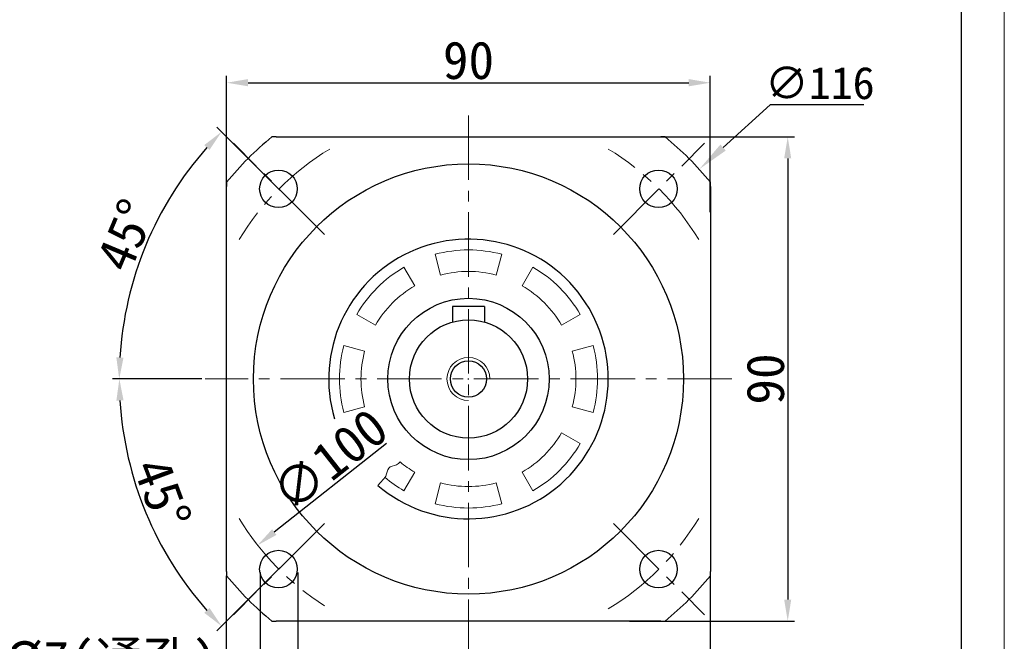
# Model space of a CAD drawing. Header units: millimetres. Extents: x 5254 to 5923, y -933 to -460.
# Tile 9 of 9: x 5740 to 5923, y -680 to -564. Entities that reach past the tile are written whole.
import ezdxf

# ---------------------------------------------------------------- set-up
doc = ezdxf.new("R2010")
doc.units = ezdxf.units.MM
doc.header["$PDSIZE"] = -5
doc.linetypes.add('点画线', pattern=[18, 12, -2, 2, -2])
doc.layers.get('0').update_dxf_attribs({"lineweight": 18})
doc.layers.get('Defpoints').update_dxf_attribs({"lineweight": 18})
for name, color, linetype, lineweight in [('7中心线层', 7, '点画线', 18), ('图框_外框线', 7, 'Continuous', 18), ('尺寸线层', 3, 'Continuous', 18), ('标注线', 7, 'Continuous', 18), ('粗实线', 7, 'Continuous', 40)]:
    doc.layers.add(name, color=color, linetype=linetype, lineweight=lineweight)
doc.styles.add('工程字', font='txt')
doc.dimstyles.new('DIMSTYLE_17', dxfattribs={"dimtxt": 8, "dimasz": 12, "dimexe": 0.18, "dimexo": 0.0625, "dimgap": 0.09, "dimtad": 1, "dimtih": 1, "dimtoh": 1, "dimdec": 3, "dimdsep": 46, "dimtxsty": 'Standard', "dimblk": '_CAXARROW', "dimcen": 0.09, "dimdle": 24, "dimadec": 0, "dimazin": 0, "dimtfac": 0.7, "dimtdec": 3, "dimtofl": 0, "dimtmove": 0, "dimatfit": 3, "dimfxl": 1, "dimtolj": 1, "dimarcsym": 0})
doc.dimstyles.new('ISO-25', dxfattribs={"dimtxt": 7, "dimasz": 4, "dimexe": 1.25, "dimexo": 0.625, "dimtad": 1, "dimtxsty": '工程字', "dimcen": 2, "dimdle": 8, "dimadec": 0, "dimazin": 0, "dimtfac": 1, "dimtmove": 0, "dimatfit": 3, "dimfxl": 1, "dimarcsym": 0})

# ---------------------------------------------------------------- blocks, each defined once
blk = doc.blocks.new('*D11')
at = {"layer": 'Defpoints', "color": 0}
for p in [(5868.69, -575.87), (5778.69, -600.6), (5868.69, -600.6)]:
    blk.add_point(p, dxfattribs=at)
at = {"layer": '尺寸线层', "color": 0, "lineweight": -2}
for p, q in [((5778.69, -599.97), (5778.69, -574.62)), ((5868.69, -599.97), (5868.69, -574.62)), ((5782.69, -575.87), (5864.69, -575.87))]:
    blk.add_line(p, q, dxfattribs=at)
at = {"layer": '尺寸线层', "color": 0}
for points in [[(5782.69, -575.2), (5782.69, -576.54), (5778.69, -575.87)], [(5864.69, -576.54), (5864.69, -575.2), (5868.69, -575.87)]]:
    blk.add_solid(points, dxfattribs=at)
at = {"layer": '尺寸线层', "color": 0, "insert": (5823.69, -571.74), "char_height": 7, "attachment_point": 5, "style": '工程字'}
blk.add_mtext('\\A1;90', dxfattribs=at)
blk = doc.blocks.new('*D12')
at = {"layer": 'Defpoints', "color": 0}
for p in [(5856.6, -585.96), (5853.03, -675.96), (5883.09, -675.96)]:
    blk.add_point(p, dxfattribs=at)
at = {"layer": '尺寸线层', "color": 0, "lineweight": -2}
for p, q in [((5857.23, -585.96), (5884.34, -585.96)), ((5883.09, -589.96), (5883.09, -671.96)), ((5853.65, -675.96), (5884.34, -675.96))]:
    blk.add_line(p, q, dxfattribs=at)
at = {"layer": '尺寸线层', "color": 0}
for points in [[(5883.75, -589.96), (5882.42, -589.96), (5883.09, -585.96)], [(5882.42, -671.96), (5883.75, -671.96), (5883.09, -675.96)]]:
    blk.add_solid(points, dxfattribs=at)
at = {"layer": '尺寸线层', "color": 0, "insert": (5878.96, -630.96), "char_height": 7, "attachment_point": 5, "rotation": 90, "style": '工程字'}
blk.add_mtext('\\A1;90', dxfattribs=at)
blk = doc.blocks.new('*D13')
at = {"layer": 'Defpoints', "color": 0}
for p in [(5862.97, -600.01), (5784.42, -661.9)]:
    blk.add_point(p, dxfattribs=at)
at = {"layer": '尺寸线层', "color": 0, "lineweight": -2}
blk.add_line((5808.45, -642.96), (5787.56, -659.43), dxfattribs=at)
at = {"layer": '尺寸线层', "color": 0}
blk.add_solid([(5787.15, -658.9), (5787.97, -659.95), (5784.42, -661.9)], dxfattribs=at)
at = {"layer": '尺寸线层', "color": 0, "insert": (5797.87, -646.05), "char_height": 7, "attachment_point": 5, "rotation": 38.2339, "style": '工程字'}
blk.add_mtext('\\A1;∅100', dxfattribs=at)
blk = doc.blocks.new('*D14')
at = {"layer": 'Defpoints', "color": 0}
for p in [(5784.93, -666.31), (5791.93, -666.31), (5791.93, -689.27)]:
    blk.add_point(p, dxfattribs=at)
at = {"layer": '尺寸线层', "color": 0, "lineweight": -2}
for p, q in [((5784.93, -666.94), (5784.93, -690.52)), ((5791.93, -666.94), (5791.93, -690.52)), ((5780.93, -689.27), (5728.16, -689.27)), ((5784.93, -689.27), (5791.93, -689.27)), ((5795.93, -689.27), (5799.93, -689.27))]:
    blk.add_line(p, q, dxfattribs=at)
at = {"layer": '尺寸线层', "color": 0}
for points in [[(5780.93, -689.94), (5780.93, -688.6), (5784.93, -689.27)], [(5795.93, -688.6), (5795.93, -689.94), (5791.93, -689.27)]]:
    blk.add_solid(points, dxfattribs=at)
at = {"layer": '尺寸线层', "color": 0, "insert": (5752.54, -684.15), "char_height": 7, "attachment_point": 5, "style": '工程字'}
blk.add_mtext('\\A1;4-%%c7(通孔)', dxfattribs=at)
blk = doc.blocks.new('*D23')
at = {"layer": 'Defpoints', "color": 0}
for p in [(5789.04, -596.31), (5760.92, -614.14), (5808.84, -616.11), (5774.69, -630.96), (5872.69, -630.96)]:
    blk.add_point(p, dxfattribs=at)
at = {"layer": '尺寸线层', "color": 0, "lineweight": -2}
for p, q in [((5788.6, -595.87), (5776.86, -584.12)), ((5774.07, -630.96), (5757.46, -630.96))]:
    blk.add_line(p, q, dxfattribs=at)
blk.add_arc((5823.69, -630.96), 64.98, 138.5274, 176.4726, dxfattribs=at)
at = {"layer": '尺寸线层', "color": 0}
for points in [[(5775.49, -588.38), (5774.52, -587.47), (5777.74, -585.01)], [(5758.17, -626.94), (5759.5, -626.98), (5758.71, -630.96)]]:
    blk.add_solid(points, dxfattribs=at)
at = {"layer": '尺寸线层', "color": 0, "insert": (5759.96, -604.23), "char_height": 7, "attachment_point": 5, "rotation": 67.2433, "style": '工程字'}
blk.add_mtext('\\A1;45%%d', dxfattribs=at)
blk = doc.blocks.new('*D24')
at = {"layer": 'Defpoints', "color": 0}
for p in [(5774.69, -630.96), (5872.69, -630.96), (5808.84, -645.81), (5767.43, -663.44), (5789.04, -665.61)]:
    blk.add_point(p, dxfattribs=at)
at = {"layer": '尺寸线层', "color": 0, "lineweight": -2}
for p, q in [((5774.07, -630.96), (5757.48, -630.96)), ((5788.6, -666.05), (5776.87, -677.78))]:
    blk.add_line(p, q, dxfattribs=at)
blk.add_arc((5823.69, -630.96), 64.97, 183.5283, 221.4717, dxfattribs=at)
at = {"layer": '尺寸线层', "color": 0}
for points in [[(5759.52, -634.94), (5758.18, -634.98), (5758.73, -630.96)], [(5774.53, -674.44), (5775.5, -673.53), (5777.75, -676.9)]]:
    blk.add_solid(points, dxfattribs=at)
at = {"layer": '尺寸线层', "color": 0, "insert": (5766.7, -652.25), "char_height": 7, "attachment_point": 5, "rotation": 290.4882, "style": '工程字'}
blk.add_mtext('\\A1;45%%d', dxfattribs=at)
blk = doc.blocks.new('_CAXARROW')
blk.add_hatch(color=0).paths.add_polyline_path([(0, 0), (-1, 0.125), (-1, -0.125)], flags=0)
blk = doc.blocks.new('*D39')
at = {"layer": 'Defpoints', "color": 0}
for p in [(5866.62, -591.96), (5780.76, -669.96)]:
    blk.add_point(p, dxfattribs=at)
at = {"layer": '尺寸线层', "color": 0, "linetype": 'Continuous', "lineweight": -2}
for p, q in [((5879.82, -579.96), (5871.06, -587.92)), ((5897.28, -579.96), (5879.82, -579.96)), ((5823.6, -630.96), (5823.78, -630.96)), ((5823.69, -631.05), (5823.69, -630.87))]:
    blk.add_line(p, q, dxfattribs=at)
at = {"layer": '尺寸线层', "color": 0, "lineweight": -2, "xscale": 6, "yscale": 6, "zscale": 6, "rotation": 222.257249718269}
blk.add_blockref('_CAXARROW', (5866.62, -591.96), dxfattribs=at)
at = {"layer": '尺寸线层', "color": 0, "insert": (5889.05, -575.96), "char_height": 6, "attachment_point": 5, "style": '工程字'}
blk.add_mtext('\\A1;∅116', dxfattribs=at)
blk = doc.blocks.new('_FILLED')
at = {"linetype": 'ByBlock'}
blk.add_hatch(color=0, dxfattribs=at).paths.add_polyline_path([(0, 0), (-1, 0.133), (-1, -0.133)], flags=0)

msp = doc.modelspace()

# ---------------------------------------------------------------- linework, layer by layer
at = {"linetype": 'Continuous', "lineweight": 15}
for p, q in [((5817.4805, -607.7756), (5818.5158, -611.6393)), ((5828.8685, -611.6393), (5829.9038, -607.7756)), ((5813.6922, -613.6373), (5811.6922, -610.1732)), ((5835.6922, -610.1732), (5833.6922, -613.6373)), ((5802.9075, -618.9578), (5806.3716, -620.9578)), ((5841.0127, -620.9578), (5844.4768, -618.9578)), ((5804.3736, -625.7815), (5800.5099, -624.7462)), ((5846.8744, -624.7462), (5843.0107, -625.7815)), ((5800.5099, -637.1695), (5804.3736, -636.1342)), ((5843.0107, -636.1342), (5846.8744, -637.1695)), ((5844.4768, -642.9578), (5841.0127, -640.9578)), ((5811.6922, -651.7425), (5813.6922, -648.2784)), ((5833.6922, -648.2784), (5835.6922, -651.7425)), ((5818.5158, -650.2764), (5817.4805, -654.1401)), ((5829.9038, -654.1401), (5828.8685, -650.2764))]:
    msp.add_line(p, q, dxfattribs=at)
for radius, start, end in [(24, 75, 105), (24, 120, 150), (20, 75, 105), (24, 30, 60), (20, 120, 150), (20, 30, 60), (24, 165, 195), (20, 165, 195), (20, 345, 15), (24, 345, 15), (20, 300, 330), (24, 300, 330), (20, 230.487383, 240), (24, 229.698824, 240), (20, 255, 285), (24, 255, 285)]:
    msp.add_arc((5823.6922, -630.9578), radius, start, end, dxfattribs=at)
at = {"layer": '7中心线层', "lineweight": 18}
for p, q in [((5823.6922, -581.9578), (5823.6922, -730.2331)), ((5872.6922, -630.9578), (5774.6922, -630.9578))]:
    msp.add_line(p, q, dxfattribs=at)
at = {"layer": '7中心线层'}
for p, q in [((5796.9121, -604.0878), (5779.9415, -587.1172)), ((5850.6522, -604.0878), (5867.6228, -587.1172)), ((5796.9121, -657.8279), (5779.9415, -674.7985)), ((5850.6522, -657.8279), (5867.6228, -674.7985))]:
    msp.add_line(p, q, dxfattribs=at)
for start, end in [(121.215795, 148.784205), (31.215795, 58.784205), (211.215795, 237.506485), (301.215795, 328.784205)]:
    msp.add_arc((5823.7822, -630.9578), 50, start, end, dxfattribs=at)
at = {"layer": '图框_外框线', "color": 3}
msp.add_lwpolyline([(5254.0032, -932.9552), (5923.3891, -932.9552), (5923.3891, -459.6037), (5254.0032, -459.6037)], close=True, dxfattribs=at)
at = {"layer": '图框_外框线', "color": 3, "lineweight": 25}
msp.add_lwpolyline([(5293.8476, -924.9863), (5915.4202, -924.9863), (5915.4202, -467.5726), (5293.8476, -467.5726)], close=True, dxfattribs=at)
at = {"layer": '标注线'}
msp.add_arc((5823.6922, -630.9578), 4, 0, 270, dxfattribs=at)
msp.add_open_spline([(5810.9672, -646.3875), (5810.7723, -646.6036), (5810.1564, -647.1069), (5808.5365, -647.2267), (5808.5622, -649.0569), (5807.5173, -649.8914), (5807.0403, -650.4909), (5806.8332, -650.7512)], degree=3, knots=[1.27047143, 1.27047143, 1.27047143, 1.27047143, 2.14464708, 3.68212176, 5.25742077, 6.56038215, 7.56038215, 7.56038215, 7.56038215, 7.56038215], dxfattribs=at)
at = {"layer": '粗实线', "lineweight": 30}
for p, q in [((5787.8976, -585.9578), (5787.0998, -585.9578)), ((5787.8976, -585.9578), (5859.4867, -585.9578)), ((5860.2845, -585.9578), (5859.4867, -585.9578)), ((5778.6922, -594.3655), (5778.6922, -595.1633)), ((5778.6922, -666.7524), (5778.6922, -595.1633)), ((5868.6922, -595.1633), (5868.6922, -594.3655)), ((5868.6922, -595.1633), (5868.6922, -666.7524)), ((5778.6922, -666.7524), (5778.6922, -667.5502)), ((5868.6922, -667.5502), (5868.6922, -666.7524)), ((5787.0998, -675.9579), (5787.8976, -675.9579)), ((5859.4867, -675.9579), (5787.8976, -675.9579)), ((5859.4867, -675.9579), (5860.2845, -675.9579))]:
    msp.add_line(p, q, dxfattribs=at)
at = {"layer": '粗实线', "linetype": 'Continuous', "lineweight": 30}
for p, q in [((5820.6922, -617.4578), (5820.6922, -620.3748)), ((5826.6922, -617.4578), (5820.6922, -617.4578)), ((5826.6922, -617.4578), (5826.6922, -620.3748)), ((5778.6922, -682.4578), (5778.6922, -667.5502)), ((5868.6922, -682.4578), (5868.6922, -667.5502))]:
    msp.add_line(p, q, dxfattribs=at)
at = {"layer": '粗实线', "lineweight": 30}
for centre, radius in [((5823.6922, -630.9578), 39.9997), ((5788.3368, -595.6025), 3.5), ((5859.0475, -595.6025), 3.5), ((5823.6922, -630.9578), 15), ((5788.3368, -666.3132), 3.5), ((5859.0475, -666.3132), 3.5)]:
    msp.add_circle(centre, radius, dxfattribs=at)
at = {"layer": '粗实线', "linetype": 'Continuous', "lineweight": 30}
for radius in [11, 3.375]:
    msp.add_circle((5823.6922, -630.9578), radius, dxfattribs=at)
at = {"layer": '粗实线', "lineweight": 30}
for radius, start, end in [(58, 129.116744, 140.883256), (58, 39.116744, 50.883256), (26, 229.577287, 196.50384), (58, 219.116744, 230.883256), (58, 309.116744, 320.883256)]:
    msp.add_arc((5823.6922, -630.9578), radius, start, end, dxfattribs=at)

# ---------------------------------------------------------------- dimensions: what is measured, and where the dimension line sits
at = {"layer": '尺寸线层'}
dim = msp.add_linear_dim(base=(5868.6922, -575.8691), p1=(5778.6922, -600.5964), p2=(5868.6922, -600.5964), dimstyle='ISO-25', override={"dimsah": 1, "dimtolj": 1}, dxfattribs=at)
dim.commit()
dim.dimension.update_dxf_attribs({"geometry": '*D11', "text_midpoint": (5823.6922, -571.7441)})
at = {"layer": '尺寸线层', "linetype": 'Continuous'}
dim = msp.add_diameter_dim_2p(p1=(5780.7644, -669.9606), p2=(5866.6199, -591.9551), dimstyle='DIMSTYLE_17', override={"dimtxt": 6, "dimasz": 6, "dimgap": 1, "dimtxsty": '工程字', "dimtol": 0, "dimldrblk": '_FILLED'}, dxfattribs=at)
dim.commit()
dim.dimension.update_dxf_attribs({"geometry": '*D39', "text_midpoint": (5889.0482, -579.9627), "dimtype": 163})
at = {"layer": '尺寸线层'}
for base, line1, line2, picture, middle in [((5760.9244, -614.1393), ((5808.8429, -616.1086), (5789.0439, -596.3096)), ((5872.6922, -630.9579), (5774.6922, -630.9579)), '*D23', (5763.7686, -605.8216)), ((5767.4297, -663.441), ((5872.6922, -630.9579), (5774.6922, -630.9579)), ((5808.8429, -645.8071), (5789.0439, -665.6061)), '*D24', (5762.8354, -653.697))]:
    dim = msp.add_angular_dim_2l(base=base, line1=line1, line2=line2, dimstyle='ISO-25', override={"dimsah": 1, "dimtolj": 1}, dxfattribs=at)
    dim.commit()
    dim.dimension.update_dxf_attribs({"geometry": picture, "text_midpoint": middle, "dimtype": 162})
dim = msp.add_linear_dim(base=(5883.0878, -675.9579), p1=(5856.6036, -585.9578), p2=(5853.0275, -675.9579), angle=90, dimstyle='ISO-25', override={"dimsah": 1, "dimtolj": 1}, dxfattribs=at)
dim.commit()
dim.dimension.update_dxf_attribs({"geometry": '*D12', "text_midpoint": (5878.9628, -630.9578)})
dim = msp.add_diameter_dim_2p(p1=(5862.9667, -600.0142), p2=(5784.4176, -661.9015), dimstyle='ISO-25', override={"dimsah": 1, "dimtolj": 1}, dxfattribs=at)
dim.commit()
dim.dimension.update_dxf_attribs({"geometry": '*D13', "text_midpoint": (5800.4226, -649.2915), "dimtype": 163})
dim = msp.add_linear_dim(base=(5791.9268, -689.2709), p1=(5784.9268, -666.3132), p2=(5791.9268, -666.3132), angle=180, text='4-%%c<>(通孔)', dimstyle='ISO-25', override={"dimsah": 1, "dimtolj": 1}, dxfattribs=at)
dim.commit()
dim.dimension.update_dxf_attribs({"geometry": '*D14', "text_midpoint": (5752.5448, -689.2709), "dimtype": 160})

doc.saveas('drawing.dxf')
